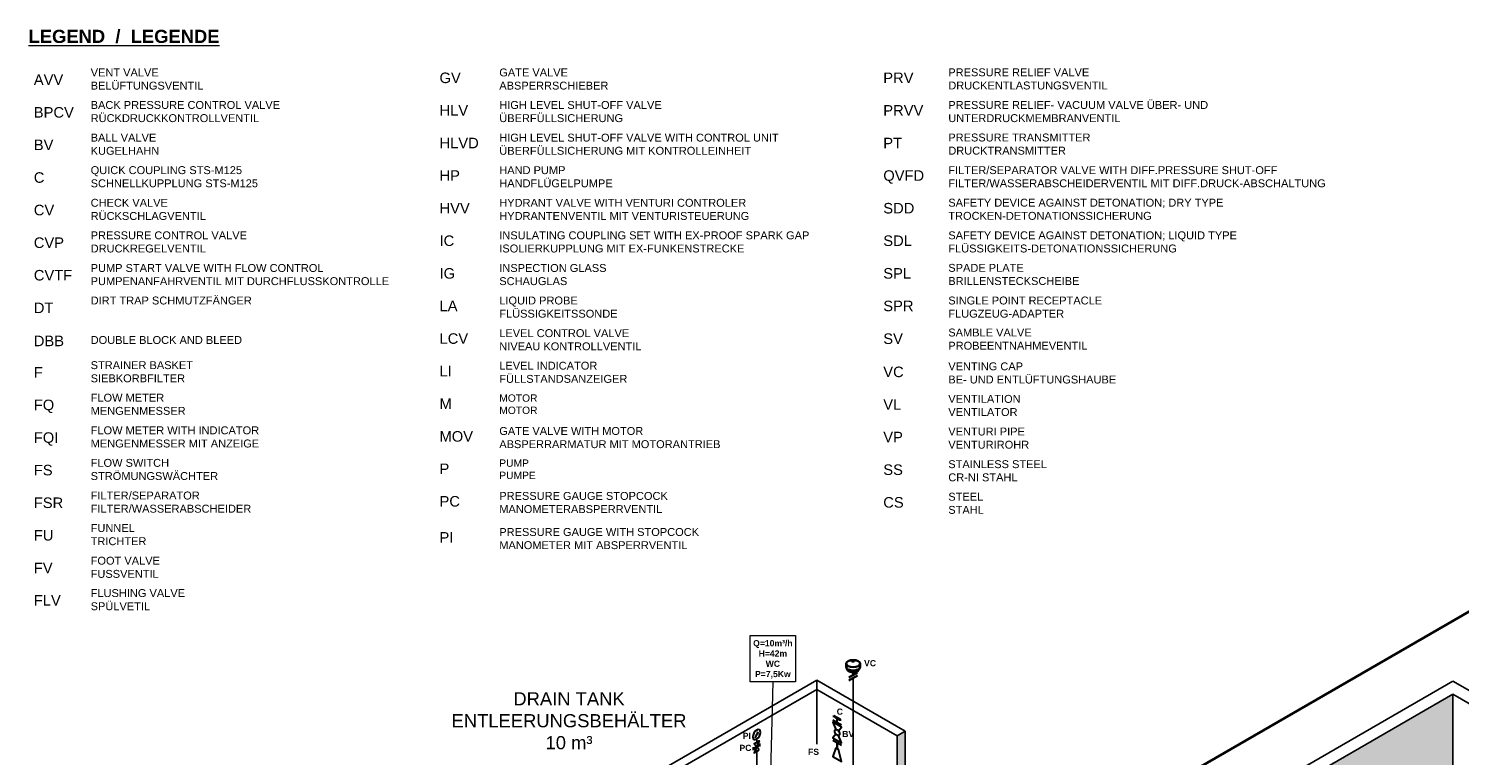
# Model space of a CAD drawing. Header units: millimetres. Extents: x 244 to 2461, y -1517 to 72.
# Tile 11 of 32: x 244 to 1331, y -486 to 66. Entities that reach past the tile are written whole.
import ezdxf

# ---------------------------------------------------------------- set-up
doc = ezdxf.new("R2010")
doc.units = ezdxf.units.MM
for name, color, linetype, lineweight in [('Armatur-Entleerung', 7, 'Continuous', 30), ('Entleerung', 74, 'Continuous', 35), ('Symbole_70', 7, 'Continuous', 35), ('Text', 7, 'Continuous', 18), ('Text groß', 7, 'Continuous', 18)]:
    doc.layers.add(name, color=color, linetype=linetype, lineweight=lineweight)
for name, color, linetype in [('DN 025-', 8, 'Continuous'), ('effekte', 7, 'Continuous'), ('gebäude', 8, 'Continuous'), ('Legende', 7, 'Continuous')]:
    doc.layers.add(name, color=color, linetype=linetype)

msp = doc.modelspace()

# ---------------------------------------------------------------- hatches: boundary and pattern name
at = {"layer": 'Armatur-Entleerung'}
h = msp.add_hatch(color=256, dxfattribs=at)
h.paths.add_polyline_path([(797.1, -469.4), (797.3, -469.5), (797.9, -468.4)])
h.paths.add_polyline_path([(797.9, -468.4), (797.3, -469.5), (797.6, -469.7)])
at = {"layer": 'effekte'}
h = msp.add_hatch(color=9, dxfattribs=at)
h.set_gradient(color1=(201, 200, 192), color2=(242, 242, 242), rotation=330, tint=1, name='CURVED')
edge = h.paths.add_edge_path()
edge.add_line((1325.9, -559.4), (1325.9, -439.7))
edge.add_line((1325.9, -439.7), (1172.3, -528.3))
edge.add_line((1172.3, -528.3), (1172.3, -611.6))
edge.add_line((1172.3, -611.6), (1136.5, -632.2))
edge.add_ellipse((1133.1, -634.2), major_axis=(2.43, 4.22), ratio=0.573854, start_angle=134.826, end_angle=314.826, ccw=False)
edge.add_line((1129.6, -636.2), (1129.6, -636.2))
edge.add_line((1129.6, -636.2), (1083.4, -662.9))
edge.add_ellipse((1080, -664.9), major_axis=(2.43, 4.22), ratio=0.573854, start_angle=134.826, end_angle=314.826, ccw=False)
edge.add_line((1076.6, -666.9), (1076.5, -666.9))
edge.add_line((1076.5, -666.9), (1026.7, -695.6))
edge.add_line((1026.7, -695.6), (1026.7, -612.4))
edge.add_line((1026.7, -612.4), (805.3, -740.2))
edge.add_line((805.3, -740.2), (909, -800.1))
edge.add_line((909, -800.1), (1325.9, -559.4))
h = msp.add_hatch(color=9, dxfattribs=at)
h.set_gradient(color1=(201, 200, 192), color2=(242, 242, 242), rotation=330, tint=1, name='CURVED')
h.paths.add_polyline_path([(903.5, -527.9), (903.5, -471.3), (909.7, -467.7), (909.7, -570.6), (770.9, -651), (770.9, -614.6), (899.2, -540.3), (900.9, -539.4), (903.1, -540.7), (904.3, -540.8), (906, -540.4), (907.2, -539.1), (907.6, -538.4), (908.4, -537.2), (908.6, -536.3), (908.9, -534.8), (908.8, -533.6), (908.4, -532.9), (907.1, -532), (903.6, -530.1)])

# ---------------------------------------------------------------- linework, layer by layer
at = {"layer": 'Armatur-Entleerung'}
for p, q in [((855.4, -455.8), (860.5, -458.7)), ((855.4, -457.1), (855.4, -455.8)), ((854.7, -459.2), (861.2, -463)), ((856, -457), (859.8, -459.2)), ((858, -461.1), (858, -458.2)), ((860.5, -460), (860.5, -458.7)), ((795.7, -472.9), (797.9, -468.4)), ((854.7, -474.6), (861.2, -478.4)), ((794.4, -482.2), (794.4, -479.9))]:
    msp.add_line(p, q, dxfattribs=at)
for points in [[(859, -467.6), (861.2, -464.8), (854.7, -461), (857, -466.4)], [(798.8, -482), (794.9, -477.3), (798.8, -475), (794.9, -484.3), (798.8, -482)], [(797.9, -468.4), (797.1, -469.4), (797.6, -469.7), (797.9, -468.4)], [(799.2, -479.4), (799.2, -477.2)], [(857, -470), (854.7, -472.8), (861.2, -476.6), (859, -471.1)]]:
    msp.add_lwpolyline(points, dxfattribs=at)
for points in [[(799.2, -478.3), (794.4, -481)], [(856.9, -480.5), (854.7, -487), (861.2, -490.8), (859, -481.7)]]:
    msp.add_lwpolyline(points, close=True, dxfattribs=at)
at = {"layer": 'Armatur-Entleerung', "extrusion": (0, 0, -1)}
msp.add_ellipse((796.8, -470.4), major_axis=(-2.13, -3.61), ratio=0.573604, dxfattribs=at)
at = {"layer": 'Armatur-Entleerung'}
msp.add_ellipse((858, -468.8), major_axis=(1.32, -2.24), ratio=0.573604, dxfattribs=at)
at = {"layer": 'DN 025-'}
for p, q in [((870.1, -600.3), (870.1, -427.4)), ((796.8, -476.2), (796.8, -473.8)), ((796.8, -510.5), (796.8, -483.2))]:
    msp.add_line(p, q, dxfattribs=at)
at = {"layer": 'Entleerung'}
for p, q in [((1392, -345.7), (905.3, -626.7)), ((858, -481.1), (858, -476.5)), ((858, -481.1), (858, -476.5))]:
    msp.add_line(p, q, dxfattribs=at)
at = {"layer": 'gebäude'}
for p, q in [((716.7, -501.6), (842.5, -429)), ((842.5, -429), (909.7, -467.7)), ((842.5, -477.6), (842.5, -429)), ((1325.9, -429.7), (1163.7, -523.3)), ((1325.9, -429.7), (1420, -484)), ((842.5, -436), (722.8, -505.2)), ((903.5, -471.3), (842.5, -436)), ((1325.9, -439.7), (1172.3, -528.3)), ((1325.9, -559.4), (1325.9, -439.7)), ((1325.9, -439.7), (1411.3, -489)), ((903.5, -471.3), (909.7, -467.7)), ((903.5, -527.9), (903.5, -471.3)), ((909.7, -533), (909.7, -467.7))]:
    msp.add_line(p, q, dxfattribs=at)
at = {"layer": 'Symbole_70', "ltscale": 0.35}
for p, q in [((864.8, -416.4), (864.8, -419)), ((866.1, -421.7), (865, -419.9)), ((866.8, -427.1), (873.4, -423.3)), ((870.1, -425.2), (870.1, -423)), ((874, -421.7), (875.1, -419.9)), ((875.4, -416.4), (875.4, -419)), ((866.8, -429.3), (873.4, -425.5))]:
    msp.add_line(p, q, dxfattribs=at)
for centre, major_axis, ratio in [((870.1, -416.4), (-5.31, 0), 0.5), ((870, -414.4), (1.14, -0.04), 0.471797)]:
    msp.add_ellipse(centre, major_axis=major_axis, ratio=ratio, dxfattribs=at)
msp.add_ellipse((870.1, -419), major_axis=(-5.31, 0), ratio=0.5, start_param=6.283185, end_param=9.424778, dxfattribs=at)
msp.add_open_spline([(866.1, -421.7), (866.1, -421.7), (866.1, -421.7), (866.1, -421.8), (866.2, -421.8), (866.2, -421.9), (866.3, -421.9), (866.4, -422.1), (866.6, -422.2), (866.9, -422.4), (867.2, -422.5), (867.6, -422.7), (867.9, -422.7), (868.6, -422.9), (869.1, -423), (870.1, -423), (870.6, -423), (871.5, -422.9), (872, -422.8), (872.7, -422.6), (873, -422.5), (873.5, -422.3), (873.7, -422.1), (873.9, -421.9), (873.9, -421.9), (874, -421.8), (874, -421.8), (874, -421.7)], degree=3, knots=[6.524614, 6.524614, 6.524614, 6.524614, 6.54224, 6.54224, 6.671768, 6.671768, 6.801295, 6.801295, 7.012223, 7.012223, 7.22315, 7.22315, 7.434078, 7.434078, 7.749938, 7.749938, 8.065798, 8.065798, 8.381658, 8.381658, 8.634798, 8.634798, 8.887939, 8.887939, 9.058777, 9.058777, 9.183543, 9.183543, 9.183543, 9.183543], dxfattribs=at)
at = {"layer": 'Text'}
msp.add_line((809.1, -430.4), (807.2, -499), dxfattribs=at)
msp.add_lwpolyline([(791.9, -395), (826.4, -395), (826.4, -430.4), (791.9, -430.4)], close=True, dxfattribs=at)

# ---------------------------------------------------------------- texts
at = {"layer": 'Legende', "color": 7, "attachment_point": 1}
for s, insert, char_height, width in [('{\\fArial|b0|i0|c0|p34;VENT VALVE BELÜFTUNGSVENTIL}', (290.7, 35.5), 6, 87.442), ('{\\fArial|b0|i0|c0|p34;GATE VALVE ABSPERRSCHIEBER}', (601.2, 35.5), 6, 80), ('{\\fArial|b0|i0|c0|p34;PRESSURE RELIEF VALVE DRUCKENTLASTUNGSVENTIL}', (942.4, 35.6), 6, 139.931), ('{\\fArial|b0|i0|c0|p34;AVV}', (247.5, 31), 8, 26.578), ('{\\fArial|b0|i0|c0|p34;GV}', (555.8, 32.4), 8, 26.578), ('{\\fArial|b0|i0|c0|p34;PRV}', (893, 32.4), 8, 23.92), ('{\\fArial|b0|i0|c0|p34;BACK PRESSURE CONTROL VALVE RÜCKDRUCKKONTROLLVENTIL}', (290.7, 10.8), 6, 179.062), ('{\\fArial|b0|i0|c0|p34;HIGH LEVEL SHUT-OFF VALVE ÜBERFÜLLSICHERUNG}', (601.2, 10.8), 6, 151.301), ('{\\fArial|b0|i0|c0|p34;PRESSURE RELIEF- VACUUM VALVE ÜBER- UND UNTERDRUCKMEMBRANVENTIL}', (942.4, 10.8), 6, 201.235), ('{\\fArial|b0|i0|c0|p34;BPCV}', (247.5, 6.2), 8, 26.578), ('{\\fArial|b0|i0|c0|p34;HLV}', (555.8, 7.7), 8, 26.578), ('{\\fArial|b0|i0|c0|p34;PRVV}', (893, 7.7), 8, 23.92), ('{\\fArial|b0|i0|c0|p34;BV}', (247.5, -18.5), 8, 26.578), ('{\\fArial|b0|i0|c0|p34;BALL VALVE KUGELHAHN}', (290.7, -14), 6, 87.442), ('{\\fArial|b0|i0|c0|p34;HLVD}', (555.8, -17.1), 8, 26.578), ('{\\fArial|b0|i0|c0|p34;HIGH LEVEL SHUT-OFF VALVE WITH CONTROL UNIT ÜBERFÜLLSICHERUNG MIT KONTROLLEINHEIT}', (601.2, -14), 6, 261.65), ('{\\fArial|b0|i0|c0|p34;PT}', (893, -17.1), 8, 23.92), ('{\\fArial|b0|i0|c0|p34;PRESSURE TRANSMITTER DRUCKTRANSMITTER}', (942.4, -13.9), 6, 139.931), ('{\\fArial|b0|i0|c0|p34;C}', (247.5, -43.3), 8, 26.578), ('{\\fArial|b0|i0|c0|p34;QUICK COUPLING STS-M125 SCHNELLKUPPLUNG STS-M125}', (290.7, -38.7), 6, 158.813), ('{\\fArial|b0|i0|c0|p34;HP}', (555.8, -41.8), 8, 26.578), ('{\\fArial|b0|i0|c0|p34;HAND PUMP HANDFLÜGELPUMPE}', (601.2, -38.7), 6, 80), ('{\\fArial|b0|i0|c0|p34;QVFD}', (893, -41.8), 8, 23.92), ('{\\fArial|b0|i0|c0|p34;FILTER/SEPARATOR VALVE WITH DIFF.PRESSURE SHUT-OFF FILTER/WASSERABSCHEIDERVENTIL MIT DIFF.DRUCK-ABSCHALTUNG}', (942.4, -38.7), 6, 344.623), ('{\\fArial|b0|i0|c0|p34;CHECK VALVE RÜCKSCHLAGVENTIL}', (290.7, -63.5), 6, 87.442), ('{\\fArial|b0|i0|c0|p34;HYDRANT VALVE WITH VENTURI CONTROLER HYDRANTENVENTIL MIT VENTURISTEUERUNG}', (601.2, -63.5), 6, 237.661), ('{\\fArial|b0|i0|c0|p34;SAFETY DEVICE AGAINST DETONATION; DRY TYPE TROCKEN-DETONATIONSSICHERUNG}', (942.4, -63.4), 6, 233.445), ('{\\fArial|b0|i0|c0|p34;CV}', (247.5, -68), 8, 26.578), ('{\\fArial|b0|i0|c0|p34;HVV}', (555.8, -66.6), 8, 26.578), ('{\\fArial|b0|i0|c0|p34;SDD}', (893, -66.6), 8, 23.92), ('{\\fArial|b0|i0|c0|p34;CVP}', (247.5, -92.8), 8, 26.578), ('{\\fArial|b0|i0|c0|p34;PRESSURE CONTROL VALVE DRUCKREGELVENTIL}', (290.7, -88.2), 6, 127.322), ('{\\fArial|b0|i0|c0|p34;IC}', (555.8, -91.3), 8, 26.578), ('{\\fArial|b0|i0|c0|p34;INSULATING COUPLING SET WITH EX-PROOF SPARK GAP ISOLIERKUPPLUNG MIT EX-FUNKENSTRECKE}', (601.2, -88.2), 6, 271.885), ('{\\fArial|b0|i0|c0|p34;SDL}', (893, -91.3), 8, 23.92), ('{\\fArial|b0|i0|c0|p34;SAFETY DEVICE AGAINST DETONATION; LIQUID TYPE FLÜSSIGKEITS-DETONATIONSSICHERUNG}', (942.4, -88.2), 6, 232.926), ('{\\fArial|b0|i0|c0|p34;CVTF}', (247.5, -117.5), 8, 26.578), ('{\\fArial|b0|i0|c0|p34;PUMP START VALVE WITH FLOW CONTROL PUMPENANFAHRVENTIL MIT DURCHFLUSSKONTROLLE}', (290.7, -113), 6, 236.35), ('{\\fArial|b0|i0|c0|p34;IG}', (555.8, -116.1), 8, 26.578), ('{\\fArial|b0|i0|c0|p34;INSPECTION GLASS SCHAUGLAS}', (601.2, -113), 6, 111.761), ('{\\fArial|b0|i0|c0|p34;SPL}', (893, -116.1), 8, 23.92), ('{\\fArial|b0|i0|c0|p34;SPADE PLATE BRILLENSTECKSCHEIBE}', (942.4, -112.9), 6, 139.931), ('{\\fArial|b0|i0|c0|p34;DIRT TRAP SCHMUTZFÄNGER}', (290.7, -137.7), 6, 116.66), ('{\\fArial|b0|i0|c0|p34;LA}', (555.8, -140.8), 8, 26.578), ('{\\fArial|b0|i0|c0|p34;LIQUID PROBE FLÜSSIGKEITSSONDE}', (601.2, -137.7), 6, 80), ('{\\fArial|b0|i0|c0|p34;SPR}', (893, -140.8), 8, 23.92), ('{\\fArial|b0|i0|c0|p34;SINGLE POINT RECEPTACLE FLUGZEUG-ADAPTER}', (942.4, -137.7), 6, 139.931), ('{\\fArial|b0|i0|c0|p34;DT}', (247.5, -142.3), 8, 26.578), ('{\\fArial|b0|i0|c0|p34;LEVEL CONTROL VALVE NIVEAU KONTROLLVENTIL}', (601.2, -162.5), 6, 119.736), ('{\\fArial|b0|i0|c0|p34;SAMBLE VALVE PROBEENTNAHMEVENTIL}', (942.4, -162), 6, 139.931), ('{\\fArial|b0|i0|c0|p34;DBB}', (247.5, -167.4), 8, 26.578), ('{\\fArial|b0|i0|c0|p34;DOUBLE BLOCK AND BLEED}', (290.7, -167.7), 6, 116.66), ('{\\fArial|b0|i0|c0|p34;LCV}', (555.8, -165.6), 8, 26.578), ('{\\fArial|b0|i0|c0|p34;SV}', (893, -165.7), 8, 23.92), ('{\\fArial|b0|i0|c0|p34;F}', (247.5, -191.3), 8, 26.578), ('{\\fArial|b0|i0|c0|p34;STRAINER BASKET\\PSIEBKORBFILTER}', (290.7, -186.8), 6, 104.376), ('{\\fArial|b0|i0|c0|p34;LI}', (555.8, -190.3), 8, 26.578), ('{\\fArial|b0|i0|c0|p34;LEVEL INDICATOR FÜLLSTANDSANZEIGER}', (601.2, -187.2), 6, 164.303), ('{\\fArial|b0|i0|c0|p34;VC}', (893, -190.9), 8, 23.92), ('{\\fArial|b0|i0|c0|p34;VENTING CAP \\PBE- UND ENTLÜFTUNGSHAUBE}', (942.4, -187.7), 6, 200.196), ('{\\fArial|b0|i0|c0|p34;FQ}', (247.5, -216), 8, 26.578), ('{\\fArial|b0|i0|c0|p34;FLOW METER MENGENMESSER}', (290.7, -211.5), 6, 87.442), ('{\\fArial|b0|i0|c0|p34;M}', (555.8, -215.1), 8, 26.578), ('{\\fArial|b0|i0|c0|p34;MOTOR MOTOR}', (601.2, -212), 5.581, 26.047), ('{\\fArial|b0|i0|c0|p34;VL}', (893, -215.7), 8, 23.92), ('{\\fArial|b0|i0|c0|p34;VENTILATION VENTILATOR}', (942.4, -212.4), 6, 102.59), ('{\\fArial|b0|i0|c0|p34;FLOW METER WITH INDICATOR MENGENMESSER MIT ANZEIGE}', (290.7, -236.3), 6, 178.972), ('{\\fArial|b0|i0|c0|p34;GATE VALVE WITH MOTOR ABSPERRARMATUR MIT MOTORANTRIEB}', (601.2, -236.8), 6, 187.227), ('{\\fArial|b0|i0|c0|p34;VENTURI PIPE VENTURIROHR}', (942.4, -237.2), 6, 112.489), ('{\\fArial|b0|i0|c0|p34;FQI}', (247.5, -240.8), 8, 26.578), ('{\\fArial|b0|i0|c0|p34;MOV}', (555.8, -239.9), 8, 26.578), ('{\\fArial|b0|i0|c0|p34;VP}', (893, -240.4), 8, 23.92), ('{\\fArial|b0|i0|c0|p34;FLOW SWITCH STRÖMUNGSWÄCHTER}', (290.7, -261), 6, 87.442), ('{\\fArial|b0|i0|c0|p34;FS}', (247.5, -265.5), 8, 26.578), ('{\\fArial|b0|i0|c0|p34;P}', (555.8, -264.5), 8, 26.578), ('{\\fArial|b0|i0|c0|p34;PUMP PUMPE}', (601.2, -261.4), 5.581, 26.047), ('{\\fArial|b0|i0|c0|p34;SS}', (893, -265.2), 8, 23.92), ('{\\fArial|b0|i0|c0|p34;STAINLESS STEEL CR-NI STAHL}', (942.4, -262), 6, 91.096), ('{\\fArial|b0|i0|c0|p34;FSR}', (247.5, -290.3), 8, 26.578), ('{\\fArial|b0|i0|c0|p34;FILTER/SEPARATOR FILTER/WASSERABSCHEIDER}', (290.7, -285.8), 6, 87.442), ('{\\fArial|b0|i0|c0|p34;PC}', (555.8, -289.2), 8, 26.578), ('{\\fArial|b0|i0|c0|p34;PRESSURE GAUGE STOPCOCK MANOMETERABSPERRVENTIL}', (601.2, -286.1), 6, 210.142), ('{\\fArial|b0|i0|c0|p34;CS}', (893, -290), 8, 23.92), ('{\\fArial|b0|i0|c0|p34;STEEL STAHL}', (942.4, -286.7), 6, 47.662), ('{\\fArial|b0|i0|c0|p34;FU}', (247.5, -315), 8, 26.578), ('{\\fArial|b0|i0|c0|p34;FUNNEL TRICHTER}', (290.7, -310.5), 6, 67.753), ('{\\fArial|b0|i0|c0|p34;PRESSURE GAUGE WITH STOPCOCK MANOMETER MIT ABSPERRVENTIL}', (601.2, -313.5), 6, 202.102), ('{\\fArial|b0|i0|c0|p34;PI}', (555.8, -316.6), 8, 26.578), ('{\\fArial|b0|i0|c0|p34;FOOT VALVE FUSSVENTIL}', (290.7, -335.3), 6, 87.442), ('{\\fArial|b0|i0|c0|p34;FV}', (247.5, -339.8), 8, 26.578), ('{\\fArial|b0|i0|c0|p34;FLV}', (247.5, -364.4), 8, 26.578), ('{\\fArial|b0|i0|c0|p34;FLUSHING VALVE SPÜLVETIL}', (290.7, -359.9), 6, 87.442)]:
    msp.add_mtext(s, dxfattribs=dict(at, insert=insert, char_height=char_height, width=width))
at = {"layer": 'Text', "insert": (243.5, 64.9), "char_height": 10, "width": 175.014, "attachment_point": 1, "rotation": 0}
msp.add_mtext('{\\fArial|b1|i0|c0|p34;\\LLEGEND  /  LEGENDE}', dxfattribs=at)
at = {"layer": 'Text', "char_height": 4.684}
for s, insert, width, attachment_point in [('{\\fArial|b1|i0|c0|p34;Q=10m³/h\\PH=42m WC\\PP=7,5Kw}', (809.1, -413.2), 10.926, 5), ('{\\fArial|b1|i0|c0|p34;VC}', (878.4, -413.8), 10.926, 1), ('{\\fArial|b1|i0|c0|p34;C}', (857.6, -450.6), 10.926, 1), ('{\\fArial|b1|i0|c0|p34;PC}', (783.7, -478.1), 1070.54, 1), ('{\\fArial|b1|i0|c0|p34;PI}', (786.2, -469), 1070.54, 1), ('{\\fArial|b1|i0|c0|p34;BV}', (861.8, -467.6), 10.926, 1), ('{\\fArial|b1|i0|c0|p34;FS}', (835.8, -481.1), 10.926, 1)]:
    msp.add_mtext(s, dxfattribs=dict(at, insert=insert, width=width, attachment_point=attachment_point))
at = {"layer": 'Text groß', "insert": (654.2, -459.9), "char_height": 15, "width": 160.507, "attachment_point": 5}
msp.add_mtext('{\\fArial|b0|i0|c0|p34;\\H0.6667x;DRAIN TANK\\PENTLEERUNGSBEHÄLTER\\P10 m³}', dxfattribs=at)

doc.saveas('drawing.dxf')
